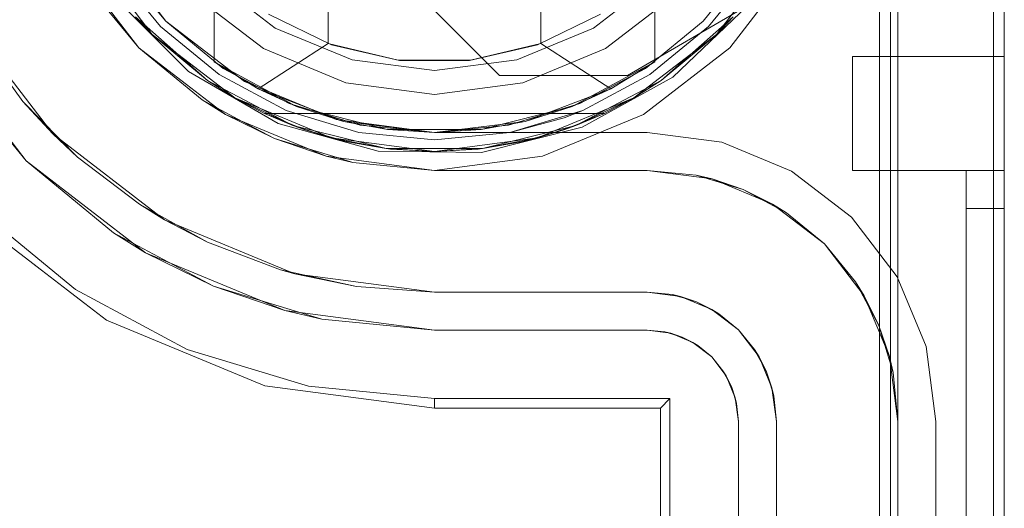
# Model space of a CAD drawing. Extents: x -740 to 300, y 62 to 1112.
# Tile 168 of 187: x 147.833 to 148.035, y 606.233 to 606.333. Entities that reach past the tile are written whole.
import ezdxf

# ---------------------------------------------------------------- set-up
doc = ezdxf.new("R2010")
doc.units = 0
doc.layers.get('0').update_dxf_attribs({"lineweight": 13})

# ---------------------------------------------------------------- blocks, each defined once
blk = doc.blocks.new('Referenz-A06CPVDQL0')
at = {"color": 7, "linetype": 'ByBlock', "lineweight": 13, "ltscale": 0.13}
for p, q in [((147.8729, 606.32422), (147.8729, 606.4515)), ((147.96352, 606.4515), (147.96352, 606.32422)), ((147.89633, 606.44774), (147.89633, 606.32798)), ((147.94008, 606.32798), (147.94008, 606.44774)), ((147.8602, 606.32986), (147.84717, 606.34685)), ((147.84717, 606.34685), (147.8602, 606.32986)), ((147.98925, 606.34685), (147.97621, 606.32986)), ((147.97621, 606.32986), (147.98925, 606.34685)), ((147.8729, 606.34302), (147.8729, 606.32422)), ((147.96352, 606.32422), (147.96352, 606.34302)), ((147.89702, 606.32774), (147.88409, 606.33401)), ((147.95233, 606.33401), (147.9394, 606.32774)), ((147.87157, 606.32038), (147.85676, 606.33352)), ((147.85676, 606.33352), (147.8602, 606.32986)), ((147.85676, 606.33352), (147.8602, 606.32986)), ((147.85676, 606.33352), (147.87157, 606.32038)), ((147.97965, 606.33352), (147.96485, 606.32038)), ((147.96485, 606.32038), (147.97965, 606.33352)), ((147.97621, 606.32986), (147.97965, 606.33352)), ((147.97621, 606.32986), (147.97965, 606.33352)), ((147.8602, 606.32986), (147.87157, 606.32038)), ((147.87719, 606.31682), (147.8602, 606.32986)), ((147.8602, 606.32986), (147.87157, 606.32038)), ((147.8602, 606.32986), (147.87719, 606.31682)), ((147.97621, 606.32986), (147.95922, 606.31682)), ((147.95922, 606.31682), (147.97621, 606.32986)), ((147.96485, 606.32038), (147.97621, 606.32986)), ((147.96485, 606.32038), (147.97621, 606.32986)), ((147.89633, 606.32798), (147.88196, 606.31866)), ((147.91078, 606.32455), (147.89633, 606.32798)), ((147.91102, 606.32452), (147.89702, 606.32774)), ((147.9394, 606.32774), (147.92539, 606.32452)), ((147.94008, 606.32798), (147.92563, 606.32455)), ((147.95446, 606.31866), (147.94008, 606.32798)), ((147.8729, 606.32422), (147.88196, 606.31866)), ((147.88987, 606.31506), (147.8729, 606.32422)), ((147.88196, 606.31866), (147.8729, 606.32422)), ((147.8729, 606.32422), (147.8729, 606.32422)), ((147.92563, 606.32455), (147.91078, 606.32455)), ((147.92539, 606.32452), (147.91102, 606.32452)), ((147.96352, 606.32422), (147.94655, 606.31506)), ((147.95446, 606.31866), (147.96352, 606.32422)), ((147.96352, 606.32422), (147.95446, 606.31866)), ((147.96352, 606.32422), (147.96352, 606.32422)), ((147.87157, 606.32038), (147.87719, 606.31682)), ((147.88909, 606.31117), (147.87157, 606.32038)), ((147.87157, 606.32038), (147.87719, 606.31682)), ((147.87157, 606.32038), (147.88909, 606.31117)), ((147.96485, 606.32038), (147.94732, 606.31117)), ((147.94732, 606.31117), (147.96485, 606.32038)), ((147.95922, 606.31682), (147.96485, 606.32038)), ((147.95922, 606.31682), (147.96485, 606.32038)), ((147.88196, 606.31866), (147.88987, 606.31506)), ((147.88196, 606.31866), (147.89954, 606.312)), ((147.93687, 606.312), (147.95446, 606.31866)), ((147.94655, 606.31506), (147.95446, 606.31866)), ((147.87719, 606.31682), (147.88327, 606.31364)), ((147.89698, 606.30863), (147.87719, 606.31682)), ((147.87719, 606.31682), (147.88909, 606.31117)), ((147.87719, 606.31682), (147.89698, 606.30863)), ((147.95922, 606.31682), (147.93944, 606.30863)), ((147.93944, 606.30863), (147.95922, 606.31682)), ((147.94732, 606.31117), (147.95922, 606.31682)), ((147.95315, 606.31364), (147.95922, 606.31682)), ((147.88327, 606.31364), (147.88909, 606.31117)), ((147.88327, 606.31364), (147.89163, 606.31026)), ((147.95315, 606.31364), (147.88327, 606.31364)), ((147.88327, 606.31364), (147.88327, 606.31364)), ((147.88327, 606.31364), (147.89163, 606.31026)), ((147.95315, 606.31364), (147.88327, 606.31364)), ((147.90856, 606.31034), (147.88987, 606.31506)), ((147.88987, 606.31506), (147.89954, 606.312)), ((147.94655, 606.31506), (147.92785, 606.31034)), ((147.93687, 606.312), (147.94655, 606.31506)), ((147.94479, 606.31026), (147.95315, 606.31364)), ((147.94479, 606.31026), (147.95315, 606.31364)), ((147.94732, 606.31117), (147.95315, 606.31364)), ((147.95315, 606.31364), (147.95315, 606.31364)), ((147.89954, 606.312), (147.90856, 606.31034)), ((147.89954, 606.312), (147.91821, 606.30974)), ((147.91821, 606.30974), (147.93687, 606.312)), ((147.92785, 606.31034), (147.93687, 606.312)), ((147.88909, 606.31117), (147.89163, 606.31026)), ((147.90831, 606.30643), (147.88909, 606.31117)), ((147.88909, 606.31117), (147.89698, 606.30863)), ((147.88909, 606.31117), (147.90831, 606.30643)), ((147.89163, 606.31026), (147.894, 606.30959)), ((147.89163, 606.31026), (147.89698, 606.30863)), ((147.90031, 606.30781), (147.89163, 606.31026)), ((147.894, 606.30959), (147.89835, 606.30836)), ((147.92785, 606.31034), (147.90856, 606.31034)), ((147.90856, 606.31034), (147.91821, 606.30974)), ((147.91821, 606.30974), (147.92785, 606.31034)), ((147.94732, 606.31117), (147.9281, 606.30643)), ((147.9281, 606.30643), (147.94732, 606.31117)), ((147.94479, 606.31026), (147.93611, 606.30781)), ((147.93806, 606.30836), (147.94242, 606.30959)), ((147.93944, 606.30863), (147.94732, 606.31117)), ((147.93944, 606.30863), (147.94479, 606.31026)), ((147.94242, 606.30959), (147.94479, 606.31026)), ((147.94479, 606.31026), (147.94732, 606.31117)), ((147.89698, 606.30863), (147.90031, 606.30781)), ((147.91821, 606.30583), (147.89698, 606.30863)), ((147.89698, 606.30863), (147.90831, 606.30643)), ((147.89698, 606.30863), (147.91821, 606.30583)), ((147.89835, 606.30836), (147.90031, 606.30781)), ((147.90031, 606.30781), (147.90831, 606.30643)), ((147.90031, 606.30781), (147.9092, 606.30633)), ((147.90031, 606.30781), (147.9092, 606.30633)), ((147.93944, 606.30863), (147.91821, 606.30583)), ((147.91821, 606.30583), (147.93944, 606.30863)), ((147.92721, 606.30633), (147.93611, 606.30781)), ((147.92721, 606.30633), (147.93611, 606.30781)), ((147.9281, 606.30643), (147.93944, 606.30863)), ((147.9281, 606.30643), (147.93611, 606.30781)), ((147.93611, 606.30781), (147.93944, 606.30863)), ((147.93611, 606.30781), (147.93806, 606.30836)), ((147.90831, 606.30643), (147.9092, 606.30633)), ((147.9281, 606.30643), (147.90831, 606.30643)), ((147.90831, 606.30643), (147.91821, 606.30583)), ((147.90831, 606.30643), (147.9281, 606.30643)), ((147.9092, 606.30633), (147.91821, 606.30583)), ((147.9092, 606.30633), (147.91821, 606.30583)), ((147.91821, 606.30583), (147.9281, 606.30643)), ((147.91821, 606.30583), (147.92721, 606.30633)), ((147.91821, 606.30583), (147.92721, 606.30633)), ((147.92721, 606.30633), (147.9281, 606.30643))]:
    blk.add_line(p, q, dxfattribs=at)
at = {"color": 251, "linetype": 'ByBlock', "lineweight": 13, "ltscale": 0.13, "true_color": 0x636363}
for p, q in [((148.00971, 606.38786), (148.00971, 603.80974)), ((148.0354, 603.80974), (148.0354, 606.38786)), ((148.03314, 606.37198), (148.03314, 603.82693)), ((147.86296, 606.33262), (147.85055, 606.3488)), ((147.85055, 606.3488), (147.86296, 606.33262)), ((147.84378, 606.34489), (147.85744, 606.3271)), ((147.97897, 606.3271), (147.99263, 606.34489)), ((147.93158, 606.32146), (147.91064, 606.34239)), ((147.93158, 606.32146), (147.91064, 606.34239)), ((147.8526, 606.33732), (147.86767, 606.32226)), ((147.98263, 606.33583), (147.9579, 606.32146)), ((147.98263, 606.33583), (147.9579, 606.32146)), ((147.96723, 606.32112), (147.98263, 606.33583)), ((147.87915, 606.3202), (147.86296, 606.33262)), ((147.86296, 606.33262), (147.87915, 606.3202)), ((147.83424, 606.30389), (147.81537, 606.32849)), ((147.85744, 606.3271), (147.87524, 606.31344)), ((147.96118, 606.31344), (147.97897, 606.3271)), ((147.81947, 606.32189), (147.83424, 606.30389)), ((147.86767, 606.32226), (147.88608, 606.31154)), ((147.9579, 606.32146), (147.93158, 606.32146)), ((147.93158, 606.32146), (147.93158, 606.32146)), ((147.9579, 606.32146), (147.93158, 606.32146)), ((147.9579, 606.32146), (147.9579, 606.32146)), ((147.89799, 606.3124), (147.87915, 606.3202)), ((147.87915, 606.3202), (147.89799, 606.3124)), ((147.94858, 606.31082), (147.96723, 606.32112)), ((147.87524, 606.31344), (147.89597, 606.30485)), ((147.94045, 606.30485), (147.96118, 606.31344)), ((147.88608, 606.31154), (147.90661, 606.30587)), ((147.91821, 606.30974), (147.89799, 606.3124)), ((147.89799, 606.3124), (147.91821, 606.30974)), ((147.96196, 606.30974), (147.91821, 606.30974)), ((147.91821, 606.30974), (147.96196, 606.30974)), ((147.91821, 606.30974), (147.91821, 606.30974)), ((147.92792, 606.30562), (147.94858, 606.31082)), ((147.97733, 606.30771), (147.96196, 606.30974)), ((147.96196, 606.30974), (147.97733, 606.30771)), ((147.96196, 606.30974), (147.96196, 606.30974)), ((147.99165, 606.30178), (147.97733, 606.30771)), ((147.97733, 606.30771), (147.99165, 606.30178)), ((147.90661, 606.30587), (147.92792, 606.30562)), ((147.83424, 606.30389), (147.85223, 606.28913)), ((147.85883, 606.28502), (147.83424, 606.30389)), ((147.89597, 606.30485), (147.91821, 606.30193)), ((147.91821, 606.30193), (147.94045, 606.30485)), ((148.00394, 606.29235), (147.99165, 606.30178)), ((147.99165, 606.30178), (148.00394, 606.29235)), ((147.8243, 606.29395), (147.84442, 606.27743)), ((147.8229, 606.29255), (147.85081, 606.27113)), ((148.01338, 606.28005), (148.00394, 606.29235)), ((148.00394, 606.29235), (148.01338, 606.28005)), ((147.87276, 606.27815), (147.85223, 606.28913)), ((147.85223, 606.28913), (147.85883, 606.28502)), ((147.85883, 606.28502), (147.87276, 606.27815)), ((147.88747, 606.27316), (147.85883, 606.28502)), ((148.01931, 606.26573), (148.01338, 606.28005)), ((148.01338, 606.28005), (148.01931, 606.26573)), ((147.84442, 606.27743), (147.86738, 606.26516)), ((147.89504, 606.27139), (147.87276, 606.27815)), ((147.87276, 606.27815), (147.88747, 606.27316)), ((147.88747, 606.27316), (147.89504, 606.27139)), ((147.91821, 606.26911), (147.88747, 606.27316)), ((147.85081, 606.27113), (147.88332, 606.25767)), ((147.89504, 606.27139), (147.91821, 606.26911)), ((147.91821, 606.26911), (147.96196, 606.26911)), ((147.96196, 606.26911), (147.91821, 606.26911)), ((147.91821, 606.26911), (147.91821, 606.26911)), ((147.96196, 606.26911), (147.96681, 606.26847)), ((147.96562, 606.26875), (147.96196, 606.26911)), ((147.96196, 606.26911), (147.96562, 606.26875)), ((147.96196, 606.26911), (147.96196, 606.26911)), ((147.96681, 606.26847), (147.96562, 606.26875)), ((147.96562, 606.26875), (147.96913, 606.26769)), ((147.96913, 606.26769), (147.96681, 606.26847)), ((147.96681, 606.26847), (147.97133, 606.2666)), ((147.97133, 606.2666), (147.96913, 606.26769)), ((147.96913, 606.26769), (147.97237, 606.26595)), ((147.86738, 606.26516), (147.8923, 606.2576)), ((147.97237, 606.26595), (147.97133, 606.2666)), ((147.97133, 606.2666), (147.97522, 606.26362)), ((147.97522, 606.26362), (147.97237, 606.26595)), ((147.97237, 606.26595), (147.97522, 606.26362)), ((148.02133, 606.25036), (148.01931, 606.26573)), ((148.01931, 606.26573), (148.02133, 606.25036)), ((147.97522, 606.26362), (147.9782, 606.25974)), ((147.97755, 606.26078), (147.97522, 606.26362)), ((147.97522, 606.26362), (147.97755, 606.26078)), ((147.9782, 606.25974), (147.97755, 606.26078)), ((147.97755, 606.26078), (147.97928, 606.25754)), ((147.9782, 606.25974), (147.98007, 606.25522)), ((147.97928, 606.25754), (147.9782, 606.25974)), ((147.88332, 606.25767), (147.91821, 606.25307)), ((147.8923, 606.2576), (147.91821, 606.25505)), ((147.98007, 606.25522), (147.97928, 606.25754)), ((147.97928, 606.25754), (147.98035, 606.25402)), ((147.91821, 606.25505), (147.96665, 606.25505)), ((147.91821, 606.25307), (147.91821, 606.25505)), ((147.96467, 606.25307), (147.96665, 606.25505)), ((147.96665, 606.25505), (147.96665, 603.94255)), ((147.98035, 606.25402), (147.98007, 606.25522)), ((147.98007, 606.25522), (147.98071, 606.25036)), ((147.91821, 606.25307), (147.96467, 606.25307)), ((147.96467, 606.25307), (147.96467, 603.94453)), ((147.98071, 606.25036), (147.98035, 606.25402)), ((147.98035, 606.25402), (147.98071, 606.25036)), ((147.98071, 606.25036), (147.98071, 603.94724)), ((147.98071, 603.94724), (147.98071, 606.25036)), ((147.98071, 606.25036), (147.98071, 606.25036)), ((148.02133, 603.94724), (148.02133, 606.25036)), ((148.02133, 606.25036), (148.02133, 603.94724)), ((148.02133, 606.25036), (148.02133, 606.25036))]:
    blk.add_line(p, q, dxfattribs=at)
at = {"color": 9, "linetype": 'ByBlock', "lineweight": 13, "ltscale": 0.13, "true_color": 0xc1c9c4}
for p, q in [((148.01196, 606.38786), (148.01196, 605.33318)), ((148.01352, 606.38786), (148.01352, 603.80974)), ((148.01352, 606.25036), (148.01352, 606.38786)), ((148.0354, 603.80974), (148.0354, 606.38786)), ((148.0354, 603.80974), (148.0354, 606.38786)), ((147.85744, 606.3271), (147.84378, 606.34489)), ((147.85325, 606.34446), (147.86296, 606.33262)), ((147.97345, 606.33262), (147.98317, 606.34446)), ((147.85195, 606.34359), (147.86186, 606.33152)), ((147.86186, 606.33152), (147.85195, 606.34359)), ((147.97456, 606.33152), (147.98447, 606.34359)), ((147.98447, 606.34359), (147.97456, 606.33152)), ((147.84675, 606.34012), (147.85744, 606.3271)), ((147.87194, 606.34159), (147.88549, 606.33119)), ((147.88549, 606.33119), (147.87194, 606.34159)), ((147.95093, 606.33119), (147.96448, 606.34159)), ((147.96448, 606.34159), (147.95093, 606.33119)), ((147.86849, 606.33814), (147.88305, 606.32697)), ((147.86849, 606.33814), (147.88305, 606.32697)), ((147.95336, 606.32697), (147.96793, 606.33814)), ((147.95336, 606.32697), (147.96793, 606.33814)), ((147.83976, 606.30942), (147.82213, 606.33239)), ((147.86186, 606.33152), (147.87394, 606.32161)), ((147.87394, 606.32161), (147.86186, 606.33152)), ((147.86296, 606.33262), (147.8748, 606.3229)), ((147.96161, 606.3229), (147.97345, 606.33262)), ((147.96248, 606.32161), (147.97456, 606.33152)), ((147.97456, 606.33152), (147.96248, 606.32161)), ((147.88549, 606.33119), (147.90127, 606.32466)), ((147.90127, 606.32466), (147.88549, 606.33119)), ((147.93514, 606.32466), (147.95093, 606.33119)), ((147.95093, 606.33119), (147.93514, 606.32466)), ((147.82414, 606.32906), (147.83359, 606.31612)), ((147.87524, 606.31344), (147.85744, 606.3271)), ((147.85744, 606.3271), (147.87046, 606.31641)), ((147.88305, 606.32697), (147.90001, 606.31995)), ((147.88305, 606.32697), (147.90001, 606.31995)), ((147.93641, 606.31995), (147.95336, 606.32697)), ((147.93641, 606.31995), (147.95336, 606.32697)), ((147.90127, 606.32466), (147.91821, 606.32243)), ((147.91821, 606.32243), (147.90127, 606.32466)), ((147.91821, 606.32243), (147.93514, 606.32466)), ((147.93514, 606.32466), (147.91821, 606.32243)), ((148.00415, 606.32536), (148.00415, 606.32456)), ((148.0354, 606.32536), (148.00415, 606.32536)), ((148.00415, 606.32536), (148.00415, 606.32456)), ((148.00415, 606.32536), (148.00415, 606.32536)), ((148.0354, 606.32536), (148.00415, 606.32536)), ((148.00415, 606.32456), (148.00415, 606.32222)), ((148.00415, 606.32456), (148.00415, 606.32222)), ((148.0354, 606.32456), (148.0354, 606.32536)), ((148.0354, 606.32536), (148.0354, 606.32536)), ((148.0354, 606.32536), (148.0354, 606.32456)), ((148.0354, 606.32222), (148.0354, 606.32456)), ((148.0354, 606.32456), (148.0354, 606.32222)), ((147.87394, 606.32161), (147.88771, 606.31424)), ((147.88771, 606.31424), (147.87394, 606.32161)), ((147.8748, 606.3229), (147.88831, 606.31568)), ((147.9481, 606.31568), (147.96161, 606.3229)), ((147.9487, 606.31424), (147.96248, 606.32161)), ((147.96248, 606.32161), (147.9487, 606.31424)), ((148.00415, 606.32222), (148.00415, 606.3185)), ((148.00415, 606.32222), (148.00415, 606.3185)), ((148.0354, 606.3185), (148.0354, 606.32222)), ((148.0354, 606.32222), (148.0354, 606.3185)), ((147.90001, 606.31995), (147.91821, 606.31755)), ((147.90001, 606.31995), (147.91821, 606.31755)), ((147.91821, 606.31755), (147.93641, 606.31995)), ((147.91821, 606.31755), (147.93641, 606.31995)), ((148.00415, 606.3185), (148.00415, 606.31364)), ((148.00415, 606.3185), (148.00415, 606.31364)), ((148.0354, 606.31364), (148.0354, 606.3185)), ((148.0354, 606.3185), (148.0354, 606.31364)), ((147.83359, 606.31612), (147.83976, 606.30942)), ((147.84481, 606.30468), (147.83359, 606.31612)), ((147.87046, 606.31641), (147.87524, 606.31344)), ((147.87345, 606.31481), (147.87046, 606.31641)), ((147.88831, 606.31568), (147.90297, 606.31124)), ((147.93345, 606.31124), (147.9481, 606.31568)), ((147.87871, 606.312), (147.87345, 606.31481)), ((147.89597, 606.30485), (147.87524, 606.31344)), ((147.87524, 606.31344), (147.88532, 606.30847)), ((147.88771, 606.31424), (147.90266, 606.30971)), ((147.90266, 606.30971), (147.88771, 606.31424)), ((147.93375, 606.30971), (147.9487, 606.31424)), ((147.94486, 606.31276), (147.9487, 606.31424)), ((147.9487, 606.31424), (147.94486, 606.31276)), ((148.00415, 606.31364), (148.00415, 606.30799)), ((148.00415, 606.31364), (148.00415, 606.30799)), ((148.0354, 606.30799), (148.0354, 606.31364)), ((148.0354, 606.31364), (148.0354, 606.30799)), ((147.88532, 606.30847), (147.87871, 606.312)), ((147.93375, 606.30971), (147.94486, 606.31276)), ((147.94486, 606.31276), (147.93375, 606.30971)), ((147.86274, 606.29179), (147.83976, 606.30942)), ((147.83976, 606.30942), (147.84481, 606.30468)), ((147.90266, 606.30971), (147.91821, 606.30818)), ((147.91821, 606.30818), (147.90266, 606.30971)), ((147.90297, 606.31124), (147.91821, 606.30974)), ((147.91821, 606.30974), (147.93345, 606.31124)), ((147.91821, 606.30818), (147.93375, 606.30971)), ((147.93375, 606.30971), (147.91821, 606.30818)), ((147.8925, 606.30629), (147.88532, 606.30847)), ((147.88532, 606.30847), (147.89597, 606.30485)), ((148.00415, 606.30799), (148.00415, 606.30193)), ((148.00415, 606.30799), (148.00415, 606.30193)), ((148.0354, 606.30193), (148.0354, 606.30799)), ((148.0354, 606.30799), (148.0354, 606.30193)), ((147.8982, 606.30456), (147.8925, 606.30629)), ((147.84481, 606.30468), (147.85756, 606.29497)), ((147.91821, 606.30193), (147.89597, 606.30485)), ((147.89597, 606.30485), (147.90144, 606.30358)), ((147.90144, 606.30358), (147.8982, 606.30456)), ((147.90144, 606.30358), (147.91821, 606.30193)), ((147.96196, 606.30193), (147.91821, 606.30193)), ((147.91821, 606.30193), (147.93375, 606.30193)), ((147.91821, 606.30193), (147.91821, 606.30193)), ((147.93375, 606.30193), (147.9487, 606.30193)), ((147.9487, 606.30193), (147.96196, 606.30193)), ((147.9753, 606.30017), (147.96196, 606.30193)), ((147.97202, 606.30093), (147.96196, 606.30193)), ((147.96196, 606.30193), (147.97202, 606.30093)), ((147.96196, 606.30193), (147.96196, 606.30193)), ((148.00415, 606.30193), (148.02758, 606.30193)), ((148.00415, 606.30193), (148.00415, 606.30193)), ((148.00415, 606.30193), (148.02758, 606.30193)), ((148.02758, 606.30193), (148.02758, 606.30178)), ((148.03149, 606.30193), (148.02758, 606.30193)), ((148.02758, 606.30193), (148.0354, 606.30193)), ((148.02758, 606.30193), (148.02758, 605.0988)), ((148.02758, 606.30193), (148.02758, 606.30193)), ((148.02758, 606.30193), (148.02758, 605.0988)), ((148.03149, 606.30193), (148.02758, 606.30193)), ((148.02758, 606.30193), (148.02758, 606.30193)), ((148.02758, 606.30193), (148.02758, 606.30193)), ((148.02758, 606.30193), (148.02758, 606.30193)), ((148.02758, 606.30193), (148.02758, 606.30193)), ((148.02758, 606.30193), (148.02758, 606.30193)), ((148.02758, 606.30178), (148.02758, 606.30193)), ((148.02758, 606.30193), (148.0354, 606.30193)), ((148.02758, 606.30178), (148.02758, 606.30133)), ((148.02758, 606.30133), (148.02758, 606.30178)), ((148.02758, 606.30133), (148.02758, 606.30061)), ((148.02758, 606.30061), (148.02758, 606.30133)), ((148.0354, 606.30193), (148.03149, 606.30193)), ((148.0354, 606.30193), (148.03149, 606.30193)), ((148.0354, 606.30166), (148.0354, 606.30193)), ((148.0354, 605.0988), (148.0354, 606.30193)), ((148.0354, 606.30193), (148.0354, 606.30193)), ((148.0354, 606.30193), (148.0354, 606.30166)), ((148.0354, 606.30193), (148.0354, 605.0988)), ((148.0354, 606.30088), (148.0354, 606.30166)), ((148.0354, 606.30166), (148.0354, 606.30088)), ((147.9753, 606.30017), (147.97202, 606.30093)), ((147.97202, 606.30093), (147.98169, 606.298)), ((147.98774, 606.29502), (147.9753, 606.30017)), ((147.98169, 606.298), (147.9753, 606.30017)), ((148.02758, 606.30061), (148.02758, 606.29964)), ((148.02758, 606.29964), (148.02758, 606.30061)), ((148.02758, 606.29964), (148.02758, 606.29845)), ((148.02758, 606.29845), (148.02758, 606.29964)), ((148.0354, 606.29964), (148.0354, 606.30088)), ((148.0354, 606.30088), (148.0354, 606.29964)), ((148.0354, 606.29802), (148.0354, 606.29964)), ((148.0354, 606.29964), (148.0354, 606.29802)), ((147.98774, 606.29502), (147.98169, 606.298)), ((147.98169, 606.298), (147.9906, 606.29324)), ((148.02758, 606.29845), (148.02758, 606.2971)), ((148.02758, 606.2971), (148.02758, 606.29845)), ((148.02758, 606.2971), (148.02758, 606.29564)), ((148.02758, 606.29564), (148.02758, 606.2971)), ((148.0354, 606.29613), (148.0354, 606.29802)), ((148.0354, 606.29802), (148.0354, 606.29613)), ((148.02758, 606.29564), (148.02758, 606.29411)), ((148.02758, 606.29411), (148.02758, 606.29564)), ((148.0354, 606.29411), (148.0354, 606.29613)), ((148.0354, 606.29613), (148.0354, 606.29411)), ((147.85756, 606.29497), (147.86274, 606.29179)), ((147.87158, 606.2872), (147.85756, 606.29497)), ((147.99842, 606.28682), (147.98774, 606.29502)), ((147.9906, 606.29324), (147.98774, 606.29502)), ((147.99842, 606.28682), (147.9906, 606.29324)), ((147.9906, 606.29324), (147.99842, 606.28682)), ((148.02758, 606.29411), (148.03149, 606.29411)), ((148.02758, 606.29411), (148.02758, 603.90349)), ((148.03149, 606.29411), (148.02758, 606.29411)), ((148.02758, 603.90349), (148.02758, 606.29411)), ((148.03149, 606.29411), (148.0354, 606.29411)), ((148.0354, 606.29411), (148.03149, 606.29411)), ((148.0354, 603.90349), (148.0354, 606.29411)), ((148.0354, 606.29411), (148.0354, 603.90349)), ((147.88949, 606.28071), (147.86274, 606.29179)), ((147.86274, 606.29179), (147.87158, 606.2872)), ((147.87158, 606.2872), (147.88657, 606.28153)), ((148.00661, 606.27614), (147.99842, 606.28682)), ((148.00483, 606.27901), (147.99842, 606.28682)), ((147.99842, 606.28682), (148.00483, 606.27901)), ((147.88657, 606.28153), (147.88949, 606.28071)), ((147.90222, 606.27808), (147.88657, 606.28153)), ((147.91821, 606.27693), (147.88949, 606.28071)), ((147.88949, 606.28071), (147.90222, 606.27808)), ((148.00661, 606.27614), (148.00483, 606.27901)), ((148.00483, 606.27901), (148.0096, 606.27009)), ((147.90222, 606.27808), (147.91821, 606.27693)), ((147.91821, 606.27693), (147.90222, 606.27808)), ((147.91821, 606.27693), (147.96196, 606.27693)), ((147.96196, 606.27693), (147.91821, 606.27693)), ((147.91821, 606.27693), (147.91821, 606.27693)), ((147.96196, 606.27693), (147.96883, 606.27602)), ((147.96714, 606.27641), (147.96196, 606.27693)), ((147.96196, 606.27693), (147.96196, 606.27693)), ((147.96883, 606.27602), (147.96714, 606.27641)), ((147.96714, 606.27641), (147.96814, 606.27611)), ((147.96814, 606.27611), (147.9699, 606.27558)), ((147.97212, 606.2749), (147.96883, 606.27602)), ((147.96883, 606.27602), (147.97524, 606.27337)), ((147.9699, 606.27558), (147.97212, 606.2749)), ((147.97524, 606.27337), (147.97212, 606.2749)), ((147.97212, 606.2749), (147.97417, 606.27381)), ((148.01176, 606.26371), (148.00661, 606.27614)), ((148.0096, 606.27009), (148.00661, 606.27614)), ((147.97417, 606.27381), (147.97579, 606.27294)), ((147.97672, 606.27245), (147.97524, 606.27337)), ((147.97524, 606.27337), (147.98074, 606.26915)), ((147.97579, 606.27294), (147.97672, 606.27245)), ((147.98074, 606.26915), (147.97672, 606.27245)), ((147.98074, 606.26915), (147.98496, 606.26364)), ((147.98404, 606.26512), (147.98074, 606.26915)), ((148.01176, 606.26371), (148.0096, 606.27009)), ((148.0096, 606.27009), (148.01253, 606.26042)), ((147.98404, 606.26512), (147.98454, 606.2642)), ((147.98496, 606.26364), (147.98404, 606.26512)), ((147.98454, 606.2642), (147.98541, 606.26257)), ((147.9865, 606.26053), (147.98496, 606.26364)), ((147.98496, 606.26364), (147.98762, 606.25724)), ((148.01352, 606.25036), (148.01176, 606.26371)), ((148.01253, 606.26042), (148.01176, 606.26371)), ((147.98541, 606.26257), (147.9865, 606.26053)), ((147.98762, 606.25724), (147.9865, 606.26053)), ((147.9865, 606.26053), (147.98717, 606.25831)), ((148.01352, 606.25036), (148.01253, 606.26042)), ((148.01253, 606.26042), (148.01352, 606.25036)), ((147.98717, 606.25831), (147.98771, 606.25655)), ((147.98801, 606.25554), (147.98762, 606.25724)), ((147.98762, 606.25724), (147.98852, 606.25036)), ((147.98771, 606.25655), (147.98801, 606.25554)), ((147.98852, 606.25036), (147.98801, 606.25554)), ((147.98852, 606.25036), (147.98852, 603.94724)), ((147.98852, 606.20036), (147.98852, 606.25036)), ((147.98852, 606.25036), (147.98852, 606.25036)), ((148.01352, 603.94724), (148.01352, 606.25036)), ((148.01352, 606.25036), (148.01352, 606.25036))]:
    blk.add_line(p, q, dxfattribs=at)

msp = doc.modelspace()

# ---------------------------------------------------------------- block references
at = {"color": 8, "lineweight": 25, "ltscale": 0.25, "true_color": 0x808080}
msp.add_blockref('Referenz-A06CPVDQL0', (0, 0), dxfattribs=at)

doc.saveas('drawing.dxf')
